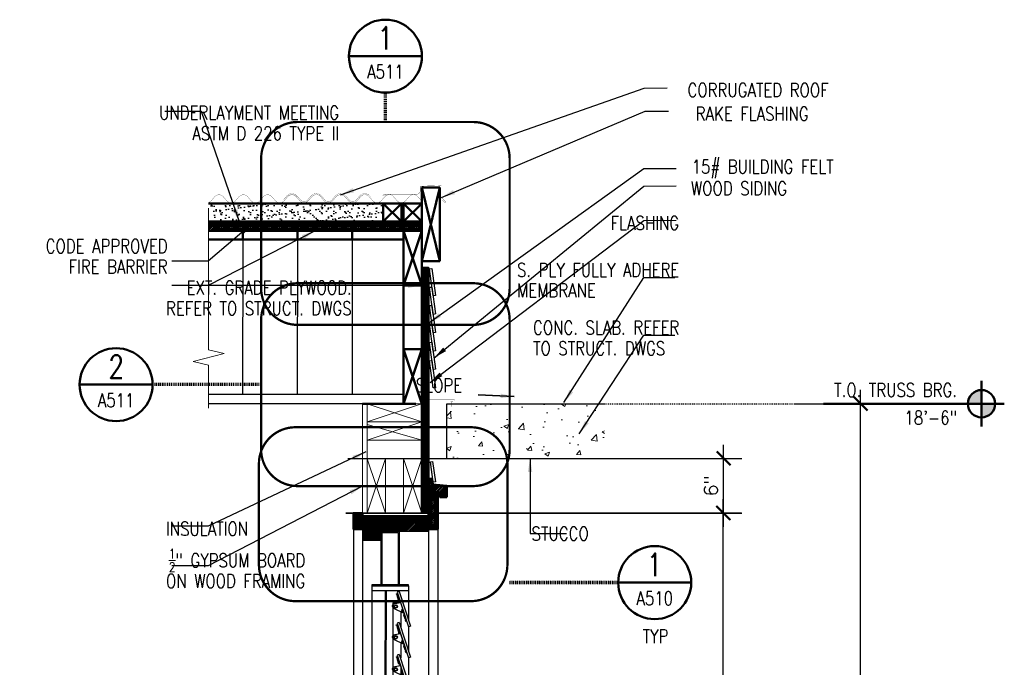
# Model space of a CAD drawing. Header units: inches. Extents: x -3803 to 34213, y -3756 to 4522.
# Tile 33 of 65: x 31835 to 31943, y 3737 to 3808. Entities that reach past the tile are written whole.
import ezdxf
from ezdxf.enums import TextEntityAlignment as Align

# ---------------------------------------------------------------- set-up
doc = ezdxf.new("R2010")
doc.units = ezdxf.units.IN
doc.header["$LTSCALE"] = 0.011
doc.header["$MEASUREMENT"] = 0
doc.header["$PDMODE"] = 1
doc.linetypes.add('HIDDEN2', pattern=[0.1875, 0.125, -0.0625])
doc.linetypes.add('PHANTOM2', pattern=[1.25, 0.625, -0.125, 0.125, -0.125, 0.125, -0.125])
doc.layers.get('0').update_dxf_attribs({"linetype": 'CONTINUOUS'})
doc.layers.get('Defpoints').update_dxf_attribs({"linetype": 'CONTINUOUS'})
for name, color, linetype in [('A-elev-5', 5, 'CONTINUOUS'), ('A-elev-8', 8, 'CONTINUOUS'), ('A-elev-9', 9, 'CONTINUOUS'), ('Flashing', 5, 'CONTINUOUS'), ('Hatch', 254, 'CONTINUOUS')]:
    doc.layers.add(name, color=color, linetype=linetype)
for name, color, linetype, lineweight in [('A-STAIRS', 3, 'CONTINUOUS', 0), ('A-STRC-GRID', 104, 'PHANTOM2', 25), ('DIM', 4, 'CONTINUOUS', 13), ('G-DIM', 9, 'CONTINUOUS', 18), ('G-NOTE', 134, 'CONTINUOUS', 18), ('G-PEN0', 174, 'CONTINUOUS', 13), ('G-PEN2', 8, 'CONTINUOUS', 25), ('G-PEN3', 2, 'CONTINUOUS', 35), ('G-PEN4', 4, 'CONTINUOUS', 50), ('G-PEN5', 3, 'CONTINUOUS', 70), ('G-REF', 144, 'CONTINUOUS', 50), ('Panels', 6, 'CONTINUOUS', 50)]:
    doc.layers.add(name, color=color, linetype=linetype, lineweight=lineweight)
doc.styles.add('ROMANS', font='romans.shx')
doc.styles.add('ROMANS_SML_012', font='ROMANS.shx', dxfattribs={"width": 0.8, "height": 1.125})
doc.dimstyles.new('DIM_016', dxfattribs={"dimscale": 16, "dimtxt": 0.09375, "dimasz": 0.09375, "dimexe": 0.125, "dimexo": 0.09375, "dimgap": 0.03125, "dimtad": 1, "dimdec": 6, "dimrnd": 0.25, "dimzin": 15, "dimdsep": 46, "dimlunit": 4, "dimtxsty": 'ROMANS', "dimblk1": 'ARCHTICK', "dimblk2": 'ARCHTICK', "dimsah": 1, "dimcen": 0.0625, "dimdle": 0.09375, "dimclrd": 256, "dimclre": 256, "dimclrt": 134, "dimadec": 0, "dimazin": 0, "dimtfac": 1, "dimtdec": 6, "dimtix": 1, "dimtmove": 1, "dimatfit": 3, "dimfxl": 1, "dimtvp": 1.2, "dimfrac": 2, "dimtolj": 1, "dimtzin": 15, "dimarcsym": 0})

# ---------------------------------------------------------------- blocks, each defined once
blk = doc.blocks.new('DET-REF')
blk.add_line((0.25, 0), (-0.25, 0))
blk.add_circle((0, 0), 0.25)
at = {"style": 'ROMANS', "width": 0.8}
blk.add_attdef('A', text='', height=0.1562, dxfattribs=at).set_placement((-0.0013, 0.0449), align=Align.CENTER)
at = {"color": 134, "style": 'ROMANS', "width": 0.8}
blk.add_attdef('AXXX', text='', height=0.0938, dxfattribs=at).set_placement((0, -0.1538), align=Align.CENTER)
blk = doc.blocks.new('_ArchTick')
at = {"color": 0, "linetype": 'ByBlock', "const_width": 0.15}
blk.add_lwpolyline([(-0.5, -0.5), (0.5, 0.5)], dxfattribs=at)
blk = doc.blocks.new('jalousie door section')
at = {"layer": 'A-elev-8'}
for p, q in [((1.79, -5.88), (-2.21, -5.88)), ((-2.21, -5.88), (-2.21, -6)), ((-2.21, -6), (-2.21, -73.12)), ((-2.21, -6), (1.79, -6)), ((1.79, -6), (1.79, -5.88)), ((1.79, -6), (1.79, -6.5)), ((-0.76, -6.5), (-0.97, -72.62)), ((-0.66, -6.5), (-0.88, -72.62)), ((0.78, -6.61), (0.54, -6.69)), ((0.54, -6.69), (1.78, -10.49)), ((0.78, -6.61), (2.02, -10.42)), ((0.69, -7.85), (0.07, -7.85)), ((0.07, -7.85), (0.07, -70.21)), ((0.94, -8.82), (0.94, -10.49)), ((1.4, -9.31), (1.4, -9.4)), ((0.78, -10.01), (0.54, -10.09)), ((0.54, -10.09), (1.78, -13.89)), ((0.55, -10.13), (1.66, -13.47)), ((0.69, -10.54), (0.69, -11.25)), ((0.78, -10.01), (2.02, -13.81)), ((2.02, -10.42), (1.78, -10.49)), ((0.94, -12.22), (0.94, -13.89)), ((0.78, -13.52), (0.54, -13.6)), ((0.54, -13.6), (1.78, -17.4)), ((0.78, -13.52), (2.02, -17.33)), ((2.02, -13.81), (1.78, -13.89)), ((0.94, -14.81), (0.94, -17.4)), ((0.78, -16.92), (0.54, -17)), ((0.54, -17), (1.78, -20.8)), ((0.55, -17.04), (1.66, -20.38)), ((0.78, -16.92), (2.02, -20.72)), ((1.4, -16.22), (1.4, -16.31)), ((0.69, -17.45), (0.69, -18.16)), ((2.02, -17.33), (1.78, -17.4)), ((0.94, -19.13), (0.94, -20.79)), ((0.78, -20.43), (0.54, -20.51)), ((0.54, -20.51), (1.78, -24.31)), ((0.78, -20.43), (2.02, -24.24)), ((2.02, -20.72), (1.78, -20.8)), ((0.94, -21.72), (0.94, -24.31)), ((1.4, -23.13), (1.4, -23.22)), ((0.78, -23.83), (0.54, -23.91)), ((0.54, -23.91), (1.78, -27.71)), ((0.55, -23.95), (1.66, -27.29)), ((0.69, -24.36), (0.69, -25.07)), ((0.78, -23.83), (2.02, -27.63)), ((2.02, -24.24), (1.78, -24.31)), ((0.94, -26.04), (0.94, -27.82)), ((0.78, -27.34), (0.54, -27.42)), ((0.54, -27.42), (1.78, -31.22)), ((0.78, -27.34), (2.02, -31.14)), ((2.02, -27.63), (1.78, -27.71)), ((0.94, -29.55), (0.94, -31.22)), ((1.4, -30.04), (1.4, -30.13)), ((0.78, -30.74), (0.54, -30.82)), ((0.54, -30.82), (1.78, -34.62)), ((0.55, -30.86), (1.66, -34.2)), ((0.69, -31.27), (0.69, -31.98)), ((0.78, -30.74), (2.02, -34.54)), ((2.02, -31.14), (1.78, -31.22)), ((1.06, -33.01), (1.06, -35.12)), ((0.78, -34.25), (0.54, -34.33)), ((0.54, -34.33), (1.78, -38.13)), ((0.78, -34.25), (2.02, -38.05)), ((2.02, -34.54), (1.78, -34.62)), ((0.94, -36.48), (0.94, -38.13)), ((0.78, -37.65), (0.54, -37.73)), ((0.54, -37.73), (1.78, -41.53)), ((0.78, -37.65), (2.02, -41.45)), ((2.02, -38.05), (1.78, -38.13)), ((0.94, -39.88), (0.94, -41.52)), ((0.78, -41.04), (0.54, -41.12)), ((0.54, -41.12), (1.78, -44.92)), ((0.78, -41.04), (2.02, -44.85)), ((2.02, -41.45), (1.78, -41.53)), ((0.48, -43.79), (0.24, -44.07)), ((0.53, -43.83), (0.28, -44.11)), ((0.94, -43.27), (0.94, -44.92)), ((0.78, -44.44), (0.54, -44.52)), ((0.54, -44.52), (1.78, -48.32)), ((0.78, -44.44), (2.02, -48.24)), ((2.02, -44.85), (1.78, -44.92)), ((0.94, -46.67), (0.94, -48.32)), ((1.06, -46.73), (1.06, -48.7)), ((1.4, -47.14), (1.4, -49.73)), ((0.78, -47.84), (0.54, -47.92)), ((0.54, -47.92), (1.78, -51.72)), ((0.78, -47.84), (2.02, -51.64)), ((1.52, -47.52), (1.52, -50.11)), ((2.02, -48.24), (1.78, -48.32)), ((0.94, -50.07), (0.94, -51.71)), ((0.78, -51.23), (0.54, -51.31)), ((0.54, -51.31), (1.78, -55.11)), ((0.78, -51.23), (2.02, -55.04)), ((2.02, -51.64), (1.78, -51.72)), ((0.94, -53.46), (0.94, -55.11)), ((0.78, -54.63), (0.54, -54.71)), ((0.54, -54.71), (1.78, -58.51)), ((0.78, -54.63), (2.02, -58.43)), ((2.02, -55.04), (1.78, -55.11)), ((0.94, -56.86), (0.94, -58.51)), ((0.78, -58.03), (0.54, -58.11)), ((0.54, -58.11), (1.78, -61.91)), ((0.78, -58.03), (2.02, -61.83)), ((2.02, -58.43), (1.78, -58.51)), ((0.94, -60.26), (0.94, -61.9)), ((0.78, -61.43), (0.54, -61.5)), ((0.54, -61.5), (1.78, -65.31)), ((0.78, -61.43), (2.02, -65.23)), ((2.02, -61.83), (1.78, -61.91)), ((0.94, -62.71), (0.94, -65.3)), ((0.78, -64.82), (0.54, -64.9)), ((0.54, -64.9), (1.78, -68.7)), ((0.55, -64.94), (1.66, -68.28)), ((0.69, -65.36), (0.69, -66.06)), ((0.78, -64.82), (2.02, -68.62)), ((2.02, -65.23), (1.78, -65.31)), ((2.02, -65.23), (1.78, -65.31)), ((0.69, -66.91), (0.69, -68.22)), ((0.78, -68.2), (0.54, -68.27)), ((0.54, -68.27), (1.78, -72.08)), ((0.69, -68.73), (0.69, -70.29)), ((0.78, -68.2), (2.02, -72)), ((2.02, -68.62), (1.78, -68.7)), ((0.07, -70.21), (0.58, -70.21)), ((2.02, -72), (1.78, -72.08)), ((-2.21, -72.62), (1.79, -72.62)), ((1.79, -73.25), (1.79, -72.62)), ((-1.96, -81.51), (-2.96, -81.74)), ((-2.96, -82), (-2.96, -81.74)), ((-2.96, -82), (-2.96, -81.75)), ((-1.96, -81.51), (-1.21, -81.51)), ((-1.21, -81.45), (-1.21, -81.63)), ((2.66, -81.76), (-1.21, -81.63)), ((2.66, -81.76), (2.79, -81.88)), ((2.79, -82.01), (2.79, -81.88))]:
    blk.add_line(p, q, dxfattribs=at)
for points in [[(-1.21, 0), (-1.21, -1), (-2.21, -1), (-2.21, 0)], [(-1.34, 0), (-1.34, -0.88), (-2.09, -0.88), (-2.09, 0)], [(-1.21, -5.88), (-1.21, 0), (0.79, 0), (0.79, -5.88)], [(-2.21, -6.5), (1.79, -6.5)], [(1.79, -6.5), (1.79, -9.68)], [(1.29, -9.15), (1.23, -9.17), (1.38, -9.55), (1.48, -9.68), (1.44, -9.82), (1.49, -9.85), (1.52, -9.69), (1.29, -9.15)], [(1.79, -10.49), (1.79, -13.08)], [(1.29, -12.55), (1.23, -12.56), (1.38, -12.95), (1.48, -13.08), (1.44, -13.22), (1.49, -13.24), (1.52, -13.09), (1.29, -12.55)], [(1.79, -13.89), (1.79, -16.47)], [(1.29, -16.06), (1.23, -16.08), (1.38, -16.46), (1.48, -16.59), (1.44, -16.73), (1.49, -16.76), (1.52, -16.6), (1.29, -16.06)], [(1.79, -17.4), (1.79, -19.98)], [(1.29, -19.46), (1.23, -19.47), (1.38, -19.85), (1.48, -19.99), (1.44, -20.12), (1.49, -20.15), (1.52, -19.99), (1.29, -19.46)], [(1.79, -20.8), (1.79, -23.38)], [(1.29, -22.97), (1.23, -22.99), (1.38, -23.37), (1.48, -23.5), (1.44, -23.64), (1.49, -23.67), (1.52, -23.51), (1.29, -22.97)], [(1.79, -24.31), (1.79, -26.89)], [(1.29, -26.37), (1.23, -26.38), (1.38, -26.76), (1.48, -26.9), (1.44, -27.03), (1.49, -27.06), (1.52, -26.9), (1.29, -26.37)], [(1.79, -27.71), (1.79, -30.29)], [(1.29, -29.88), (1.23, -29.89), (1.38, -30.28), (1.48, -30.41), (1.44, -30.55), (1.49, -30.57), (1.52, -30.42), (1.29, -29.88)], [(1.79, -31.22), (1.79, -33.8)], [(1.29, -33.28), (1.23, -33.29), (1.38, -33.67), (1.48, -33.81), (1.44, -33.94), (1.49, -33.97), (1.52, -33.81), (1.29, -33.28)], [(1.79, -34.62), (1.79, -37.2)], [(1.29, -36.79), (1.23, -36.8), (1.38, -37.18), (1.48, -37.32), (1.44, -37.45), (1.49, -37.48), (1.52, -37.33), (1.29, -36.79)], [(1.79, -38.13), (1.79, -40.71)], [(1.29, -40.19), (1.23, -40.2), (1.38, -40.58), (1.48, -40.72), (1.44, -40.85), (1.49, -40.88), (1.52, -40.72), (1.29, -40.19)], [(1.79, -41.53), (1.79, -44.11)], [(1.29, -43.58), (1.23, -43.6), (1.38, -43.98), (1.48, -44.11), (1.44, -44.25), (1.49, -44.28), (1.52, -44.12), (1.29, -43.58)], [(-0.96, -44.44), (-1.14, -44.45), (-1.12, -44.7), (-1.22, -44.78), (-1.34, -46.01), (-1.6, -46.32), (-1.6, -47.2), (-1.29, -47.49), (-1.22, -48.7), (-1.15, -48.83), (-1.13, -49.07), (-0.96, -49.06)], [(1.79, -44.92), (1.79, -47.51)], [(-0.35, -45.65), (-0.81, -45.99)], [(0.05, -45.91), (-0.45, -46.35)], [(-1.46, -47.6), (-2.8, -48.38), (-3.06, -48.72), (-3.23, -48.76), (-3.59, -48.76), (-3.63, -48.61), (-3.5, -48.21), (-3.08, -47.99), (-1.93, -46.95)], [(1.29, -46.98), (1.23, -46.99), (1.38, -47.38), (1.48, -47.51), (1.44, -47.65), (1.49, -47.67), (1.52, -47.52), (1.29, -46.98)], [(1.79, -48.32), (1.79, -50.9)], [(1.29, -50.38), (1.23, -50.39), (1.38, -50.77), (1.48, -50.91), (1.44, -51.04), (1.49, -51.07), (1.52, -50.91), (1.29, -50.38)], [(1.79, -51.72), (1.79, -54.3)], [(1.29, -53.77), (1.23, -53.79), (1.38, -54.17), (1.48, -54.3), (1.44, -54.44), (1.49, -54.47), (1.52, -54.31), (1.29, -53.77)], [(1.79, -55.11), (1.79, -57.7)], [(1.29, -57.17), (1.23, -57.18), (1.38, -57.57), (1.48, -57.7), (1.44, -57.84), (1.49, -57.86), (1.52, -57.71), (1.29, -57.17)], [(1.79, -58.51), (1.79, -61.09)], [(1.29, -60.57), (1.23, -60.58), (1.38, -60.96), (1.48, -61.1), (1.44, -61.23), (1.49, -61.26), (1.52, -61.1), (1.29, -60.57)], [(1.79, -61.91), (1.79, -64.49)], [(1.29, -63.96), (1.23, -63.98), (1.38, -64.36), (1.48, -64.49), (1.44, -64.63), (1.49, -64.66), (1.52, -64.5), (1.29, -63.96)], [(1.79, -65.3), (1.79, -67.89)], [(1.29, -67.36), (1.23, -67.37), (1.38, -67.76), (1.48, -67.89), (1.44, -68.03), (1.49, -68.05), (1.52, -67.9), (1.29, -67.36)], [(1.79, -68.7), (1.79, -71.28)], [(1.29, -70.73), (1.23, -70.75), (1.38, -71.13), (1.48, -71.26), (1.44, -71.4), (1.49, -71.43), (1.52, -71.27), (1.29, -70.73)], [(1.79, -72.07), (1.79, -72.62)], [(-1.96, -81.51), (-1.21, -81.51)]]:
    blk.add_lwpolyline(points, dxfattribs=at)
for points in [[(-1.09, -0.13), (0.66, -0.13), (0.66, -5.88), (-1.09, -5.88)], [(-2.21, -73.12), (1.79, -73.12), (1.79, -73.25), (-2.21, -73.25)], [(-1.21, -81.51), (0.79, -81.51), (0.79, -73.12), (-1.21, -73.12)], [(-1.09, -81.38), (0.66, -81.38), (0.66, -73.25), (-1.09, -73.25)]]:
    blk.add_lwpolyline(points, close=True, dxfattribs=at)
for points in [[(1.32, -9.01), (0.2, -8.46, -0.796581), (0.32, -7.93), (0.88, -7.82), (0.89, -7.77), (0.86, -7.71), (0.76, -7.69), (0.74, -7.67), (0.58, -7.19), (0.57, -6.98), (0.46, -6.88), (0.49, -6.85), (0.61, -6.95), (0.63, -7.2), (0.78, -7.66), (0.78, -7.67), (0.77, -7.69)], [(1.32, -12.41), (0.2, -11.86, -0.796581), (0.32, -11.33), (0.88, -11.22), (0.89, -11.17), (0.86, -11.1), (0.76, -11.08), (0.74, -11.07), (0.58, -10.59), (0.57, -10.38), (0.46, -10.28), (0.49, -10.24), (0.61, -10.35), (0.63, -10.59), (0.78, -11.05), (0.78, -11.07), (0.77, -11.08)], [(1.32, -15.92), (0.2, -15.37, -0.796581), (0.32, -14.84), (0.88, -14.73), (0.89, -14.68), (0.86, -14.61), (0.76, -14.59), (0.74, -14.58), (0.58, -14.1), (0.57, -13.89), (0.46, -13.79), (0.49, -13.76), (0.61, -13.86), (0.63, -14.11), (0.78, -14.57), (0.78, -14.58), (0.77, -14.6)], [(1.32, -19.32), (0.2, -18.77, -0.796581), (0.32, -18.24), (0.88, -18.12), (0.89, -18.08), (0.86, -18.01), (0.76, -17.99), (0.74, -17.98), (0.58, -17.5), (0.57, -17.29), (0.46, -17.19), (0.49, -17.15), (0.61, -17.26), (0.63, -17.5), (0.78, -17.96), (0.78, -17.98), (0.77, -17.99)], [(1.32, -22.83), (0.2, -22.28, -0.796581), (0.32, -21.75), (0.88, -21.64), (0.89, -21.59), (0.86, -21.52), (0.76, -21.5), (0.74, -21.49), (0.58, -21.01), (0.57, -20.8), (0.46, -20.7), (0.49, -20.67), (0.61, -20.77), (0.63, -21.02), (0.78, -21.47), (0.78, -21.49), (0.77, -21.5)], [(1.32, -26.23), (0.2, -25.68, -0.796581), (0.32, -25.15), (0.88, -25.03), (0.89, -24.99), (0.86, -24.92), (0.76, -24.9), (0.74, -24.89), (0.58, -24.41), (0.57, -24.2), (0.46, -24.1), (0.49, -24.06), (0.61, -24.17), (0.63, -24.41), (0.78, -24.87), (0.78, -24.89), (0.77, -24.9)], [(1.32, -29.74), (0.2, -29.19, -0.796581), (0.32, -28.66), (0.88, -28.55), (0.89, -28.5), (0.86, -28.43), (0.76, -28.41), (0.74, -28.4), (0.58, -27.92), (0.57, -27.71), (0.46, -27.61), (0.49, -27.57), (0.61, -27.68), (0.63, -27.92), (0.78, -28.38), (0.78, -28.4), (0.77, -28.41)], [(1.32, -33.14), (0.2, -32.59, -0.796581), (0.32, -32.05), (0.88, -31.94), (0.89, -31.9), (0.86, -31.83), (0.76, -31.81), (0.74, -31.8), (0.58, -31.31), (0.57, -31.11), (0.46, -31.01), (0.49, -30.97), (0.61, -31.08), (0.63, -31.32), (0.78, -31.78), (0.78, -31.8), (0.77, -31.81)], [(1.32, -36.65), (0.2, -36.1, -0.796581), (0.32, -35.57), (0.88, -35.45), (0.89, -35.41), (0.86, -35.34), (0.76, -35.32), (0.74, -35.31), (0.58, -34.83), (0.57, -34.62), (0.46, -34.52), (0.49, -34.48), (0.61, -34.59), (0.63, -34.83), (0.78, -35.29), (0.78, -35.31), (0.77, -35.32)], [(1.32, -40.04), (0.2, -39.5, -0.796581), (0.32, -38.96), (0.88, -38.85), (0.89, -38.81), (0.86, -38.74), (0.76, -38.72), (0.74, -38.71), (0.58, -38.22), (0.57, -38.01), (0.46, -37.92), (0.49, -37.88), (0.61, -37.99), (0.63, -38.23), (0.78, -38.69), (0.78, -38.71), (0.77, -38.72)], [(1.32, -43.44), (0.2, -42.89, -0.796581), (0.32, -42.36), (0.88, -42.25), (0.89, -42.2), (0.86, -42.14), (0.76, -42.12), (0.74, -42.1), (0.58, -41.62), (0.57, -41.41), (0.46, -41.31), (0.49, -41.28), (0.61, -41.38), (0.63, -41.63), (0.78, -42.09), (0.78, -42.1), (0.77, -42.12)], [(0.07, -44.29), (-0.35, -45.65, 0.767087), (0.06, -45.91)], [(1.32, -46.84), (0.2, -46.29, -0.796581), (0.32, -45.76), (0.88, -45.64), (0.89, -45.6), (0.86, -45.53), (0.76, -45.51), (0.74, -45.5), (0.58, -45.02), (0.57, -44.81), (0.46, -44.71), (0.49, -44.67), (0.61, -44.78), (0.63, -45.02), (0.78, -45.48), (0.78, -45.5), (0.77, -45.51)], [(1.32, -50.23), (0.2, -49.69, -0.796581), (0.32, -49.15), (0.88, -49.04), (0.89, -49), (0.86, -48.93), (0.76, -48.91), (0.74, -48.9), (0.58, -48.41), (0.57, -48.21), (0.46, -48.11), (0.49, -48.07), (0.61, -48.18), (0.63, -48.42), (0.78, -48.88), (0.78, -48.9), (0.77, -48.91)], [(0.89, -49), (0.87, -49.08), (0.3, -49.19, 0.804516), (0.29, -49.74), (1.33, -50.27), (0.89, -49)], [(1.32, -53.63), (0.2, -53.09, -0.796581), (0.32, -52.55), (0.88, -52.44), (0.89, -52.39), (0.86, -52.33), (0.76, -52.31), (0.74, -52.29), (0.58, -51.81), (0.57, -51.6), (0.46, -51.5), (0.49, -51.47), (0.61, -51.58), (0.63, -51.82), (0.78, -52.28), (0.78, -52.29), (0.77, -52.31)], [(1.32, -57.03), (0.2, -56.48, -0.796581), (0.32, -55.95), (0.88, -55.84), (0.89, -55.79), (0.86, -55.72), (0.76, -55.7), (0.74, -55.69), (0.58, -55.21), (0.57, -55), (0.46, -54.9), (0.49, -54.86), (0.61, -54.97), (0.63, -55.21), (0.78, -55.67), (0.78, -55.69), (0.77, -55.7)], [(1.32, -60.42), (0.2, -59.88, -0.796581), (0.32, -59.34), (0.88, -59.23), (0.89, -59.19), (0.86, -59.12), (0.76, -59.1), (0.74, -59.09), (0.58, -58.6), (0.57, -58.4), (0.46, -58.3), (0.49, -58.26), (0.61, -58.37), (0.63, -58.61), (0.78, -59.07), (0.78, -59.09), (0.77, -59.1)], [(1.32, -63.82), (0.2, -63.28, -0.796581), (0.32, -62.74), (0.88, -62.63), (0.89, -62.58), (0.86, -62.52), (0.76, -62.5), (0.74, -62.48), (0.58, -62), (0.57, -61.79), (0.46, -61.69), (0.49, -61.66), (0.61, -61.77), (0.63, -62.01), (0.78, -62.47), (0.78, -62.48), (0.77, -62.5)], [(1.32, -67.22), (0.2, -66.67, -0.796581), (0.32, -66.14), (0.88, -66.03), (0.89, -65.98), (0.86, -65.91), (0.76, -65.89), (0.74, -65.88), (0.58, -65.4), (0.57, -65.19), (0.46, -65.09), (0.49, -65.05), (0.61, -65.16), (0.63, -65.4), (0.78, -65.86), (0.78, -65.88), (0.77, -65.89)], [(1.32, -70.59), (0.2, -70.05, -0.796581), (0.32, -69.51), (0.88, -69.4), (0.89, -69.35), (0.86, -69.29), (0.76, -69.27), (0.74, -69.25), (0.58, -68.77), (0.57, -68.56), (0.46, -68.46), (0.49, -68.43), (0.61, -68.54), (0.63, -68.78), (0.78, -69.24), (0.78, -69.25), (0.77, -69.27)]]:
    blk.add_lwpolyline(points, format="xyb", dxfattribs=at)
for centre, radius in [((0.39, -8.24), 0.189), ((0.39, -8.24), 0.147), ((0.39, -11.63), 0.189), ((0.39, -11.64), 0.147), ((0.39, -15.14), 0.189), ((0.39, -15.15), 0.147), ((0.39, -18.54), 0.189), ((0.39, -18.55), 0.147), ((0.39, -22.05), 0.189), ((0.39, -22.06), 0.147), ((0.39, -25.45), 0.189), ((0.39, -25.46), 0.147), ((0.39, -28.96), 0.189), ((0.39, -28.97), 0.147), ((0.39, -32.36), 0.189), ((0.39, -32.37), 0.147), ((0.39, -35.87), 0.189), ((0.39, -35.88), 0.147), ((0.39, -39.27), 0.189), ((0.39, -39.28), 0.147), ((0.39, -42.67), 0.189), ((0.39, -42.67), 0.147), ((0.39, -43.95), 0.189), ((-0.08, -45.7), 0.107), ((0.39, -46.06), 0.189), ((0.39, -46.07), 0.147), ((-1.23, -46.75), 0.233), ((-1.24, -46.76), 0.14), ((-3.18, -48.4), 0.251), ((-3.18, -48.4), 0.167), ((0.39, -49.46), 0.189), ((0.39, -49.47), 0.147), ((0.39, -52.86), 0.189), ((0.39, -52.86), 0.147), ((0.39, -56.25), 0.189), ((0.39, -56.26), 0.147), ((0.39, -59.65), 0.189), ((0.39, -59.66), 0.147), ((0.39, -63.05), 0.189), ((0.39, -63.05), 0.147), ((0.39, -66.44), 0.189), ((0.39, -66.45), 0.147), ((0.39, -69.82), 0.189), ((0.39, -69.82), 0.147)]:
    blk.add_circle(centre, radius, dxfattribs=at)
for centre, radius, start, end in [((1.21, -8.66), 0.178, 111.7525, 286.5383), ((1.23, -8.65), 0.109, 124.3511, 273.9396), ((1.21, -12.08), 0.178, 111.7525, 286.5383), ((1.23, -12.07), 0.109, 124.3511, 273.9396), ((1.21, -15.57), 0.178, 111.7525, 286.5383), ((1.23, -15.56), 0.109, 124.3511, 273.9396), ((1.21, -18.99), 0.178, 111.7525, 286.5383), ((1.23, -18.98), 0.109, 124.3511, 273.9396), ((1.21, -22.48), 0.178, 111.7525, 286.5383), ((1.23, -22.46), 0.109, 124.3511, 273.9396), ((1.21, -25.9), 0.178, 111.7525, 286.5383), ((1.23, -25.89), 0.109, 124.3511, 273.9396), ((1.21, -29.38), 0.178, 111.7525, 286.5383), ((1.23, -29.37), 0.109, 124.3511, 273.9396), ((1.21, -32.81), 0.178, 111.7525, 286.5383), ((1.23, -32.8), 0.109, 124.3511, 273.9396), ((1.21, -36.29), 0.178, 111.7525, 286.5383), ((1.23, -36.28), 0.109, 124.3511, 273.9396), ((1.21, -39.69), 0.178, 111.7525, 286.5383), ((1.23, -39.68), 0.109, 124.3511, 273.9396), ((1.21, -43.09), 0.178, 111.7525, 286.5383), ((1.23, -43.08), 0.109, 124.3511, 273.9396), ((-1.25, -46.79), 0.911, 94.8241, 268.1293), ((-1.25, -46.79), 0.911, 294.3028, 65.6972), ((-0.07, -45.71), 0.168, 31.5507, 328.4493), ((1.21, -46.48), 0.178, 111.7525, 286.5383), ((1.23, -46.47), 0.109, 124.3511, 273.9396), ((1.21, -49.88), 0.178, 111.7525, 286.5383), ((1.23, -49.87), 0.109, 124.3511, 273.9396), ((1.21, -53.28), 0.178, 111.7525, 286.5383), ((1.23, -53.27), 0.109, 124.3511, 273.9396), ((1.21, -56.67), 0.178, 111.7525, 286.5383), ((1.23, -56.66), 0.109, 124.3511, 273.9396), ((1.21, -60.07), 0.178, 111.7525, 286.5383), ((1.23, -60.06), 0.109, 124.3511, 273.9396), ((1.21, -63.47), 0.178, 111.7525, 286.5383), ((1.23, -63.46), 0.109, 124.3511, 273.9396), ((1.21, -66.89), 0.178, 111.7525, 286.5383), ((1.23, -66.88), 0.109, 124.3511, 273.9396), ((-1.21, -81.63), 0.125, 358.1524, 90), ((-1.21, -81.63), 0.25, 358.1524, 30), ((-1.21, -81.63), 0.375, 358.1524, 19.4712), ((-1.21, -81.63), 0.5, 358.1524, 14.4775), ((-1.21, -81.63), 0.625, 358.1524, 11.537), ((-1.21, -81.63), 0.75, 358.1524, 9.5941), ((-1.21, -81.63), 0.875, 358.1524, 8.2132), ((-1.21, -81.63), 1, 358.1524, 7.1808), ((-1.21, -81.63), 1.12, 358.1524, 6.3794), ((-1.21, -81.63), 1.25, 358.1524, 5.7392), ((-1.21, -81.63), 1.38, 358.1524, 5.2159), ((-1.21, -81.63), 1.5, 358.1524, 4.7802), ((-1.21, -81.63), 1.62, 358.1524, 4.4117), ((-1.21, -81.63), 1.75, 358.1524, 4.096)]:
    blk.add_arc(centre, radius, start, end, dxfattribs=at)
blk = doc.blocks.new('WOOD ROOF  SECTION 1')
at = {"layer": 'A-STAIRS', "ltscale": 10, "true_color": 0xc7c8ca}
h = blk.add_hatch(dxfattribs=at)
h.set_pattern_fill('ANSI31', color=9)
h.set_pattern_definition([(45, (-29644.82093, -3784.33125), (-0.08838834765, 0.08838834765), [])])
h.paths.add_polyline_path([(-23.39, 19.72), (-23.39, 18.97), (0, 18.97), (0, 19.72)])
at = {"layer": 'Hatch', "ltscale": 10, "true_color": 0xc7c8ca}
h = blk.add_hatch(dxfattribs=at)
h.set_pattern_fill('AR-SAND', color=9, scale=0.5)
h.paths.add_polyline_path([(-23.39, 19.97), (-4.22, 19.97), (-4.22, 21.97), (-23.39, 21.97)])
at = {"ltscale": 10}
blk.add_line((0, 19.72), (-23.39, 19.72), dxfattribs=at)
at = {"layer": 'DIM', "ltscale": 10}
for p, q in [((-6, 0), (0, -2)), ((-0.04, 0), (-6, -2)), ((0, -2), (-6, -4)), ((-6, -2.29), (0, -4))]:
    blk.add_line(p, q, dxfattribs=at)
at = {"layer": 'DIM', "ltscale": 10, "flags": 128}
for points in [[(-6, 0), (0, 0), (0, -2), (-6, -2)], [(-6, -2), (0, -2), (0, -4), (-6, -4)]]:
    blk.add_lwpolyline(points, close=True, dxfattribs=at)
at = {"layer": 'Flashing', "const_width": 0.0239}
blk.add_lwpolyline([(-23.39, 19.78), (-0.12, 19.78)], dxfattribs=at)
at = {"layer": 'G-PEN3', "const_width": 0.0239}
for points in [[(-0.03, 19.78), (-0.03, 22.84)], [(-23.39, 19.86), (-0.03, 19.86)], [(-23.39, 19.78), (-0.03, 19.78)]]:
    blk.add_lwpolyline(points, dxfattribs=at)
at = {"layer": 'G-PEN4'}
for p, q in [((0, 23.72), (2, 23.72)), ((2, 23.72), (0, 15.64)), ((0, 23.72), (2, 15.64)), ((0, 19.72), (0, 23.72)), ((2, 23.72), (2, 15.64)), ((0, 21.97), (-23.39, 21.97)), ((-2.22, 21.97), (-4.22, 19.97)), ((-4.22, 21.97), (-2.22, 19.97)), ((0, 21.97), (-2, 19.97)), ((-2, 21.97), (0, 19.97)), ((0, 19.97), (-23.39, 19.97)), ((-19.62, 18), (-19.62, 19.01)), ((-13.62, 18), (-13.62, 19.01)), ((-7.62, 18), (-7.62, 19.01)), ((0, 18.97), (-2, 12.97)), ((-2, 18.97), (0, 12.97)), ((-23.39, 18), (-1.99, 18)), ((-23.39, 18), (-1.99, 18)), ((0, 15.64), (2, 15.64)), ((-2, 12.97), (-2, 0)), ((0, 6), (-2, 0)), ((-2, 6), (0, 0)), ((-1.99, 5.98), (0, 6))]:
    blk.add_line(p, q, dxfattribs=at)
at = {"layer": 'G-PEN4', "const_width": 0.0239}
for points in [[(-3.89, 22.94), (-4.14, 22.81), (-4.2, 22.81, -1.000315), (-4.2, 22.94), (-0.64, 22.94, 0.414214), (-0.14, 23.44), (-0.14, 23.86)], [(-0.14, 23.86), (2.15, 23.93), (2.15, 22.62), (2.59, 22.18, -1), (2.5, 22.09), (2.26, 22.34)]]:
    blk.add_lwpolyline(points, format="xyb", dxfattribs=at)
at = {"layer": 'G-PEN4'}
for points in [[(-4.22, 21.97), (-2.22, 21.97), (-2.22, 19.97), (-4.22, 19.97)], [(-2, 21.97), (0, 21.97), (0, 19.97), (-2, 19.97)], [(-2, 18.97), (0, 18.97), (0, 12.97), (-2, 12.97)]]:
    blk.add_lwpolyline(points, close=True, dxfattribs=at)
blk.add_lwpolyline([(-23.39, 18.97), (0, 18.97), (0, 19.72), (-23.39, 19.72)], dxfattribs=at)
at = {"layer": 'Panels', "const_width": 0.024}
for points in [[(-23.39, 22.07, 0.138169), (-23.1, 22.25), (-22.71, 22.7, -0.453263), (-21.77, 22.7), (-21.72, 22.64)], [(-22.42, 22.89, -0.294578), (-21.77, 22.7), (-21.38, 22.25, 0.453263), (-20.44, 22.25), (-20.04, 22.7, -0.453263), (-19.1, 22.7), (-18.71, 22.25, 0.453263), (-17.77, 22.25), (-17.38, 22.7, -0.453263), (-16.44, 22.7), (-16.04, 22.25, 0.453263), (-15.1, 22.25), (-14.71, 22.7, -0.453263), (-13.77, 22.7), (-13.72, 22.64)], [(-15.16, 22.38), (-14.8, 22.79, -0.453263), (-13.68, 22.79), (-13.28, 22.34, 0.453263), (-12.53, 22.34), (-12.14, 22.79, -0.453263), (-11.01, 22.79), (-10.62, 22.34, 0.453263), (-9.86, 22.34), (-9.47, 22.79, -0.453263), (-8.34, 22.79), (-7.95, 22.34, 0.453263), (-7.2, 22.34), (-6.8, 22.79, -0.453263), (-5.67, 22.79), (-5.62, 22.73)], [(-15.06, 22.3), (-14.71, 22.71, -0.453263), (-13.77, 22.71), (-13.38, 22.26, 0.453263), (-12.44, 22.26), (-12.04, 22.71, -0.453263), (-11.1, 22.71), (-10.71, 22.26, 0.453263), (-9.77, 22.26), (-9.38, 22.71, -0.453263), (-8.44, 22.71), (-8.04, 22.26, 0.453263), (-7.1, 22.26), (-6.71, 22.71, -0.453263), (-5.77, 22.71), (-5.72, 22.65)], [(0, 22.21, -0.026153), (-0.04, 22.26), (-0.43, 22.71, 0.453263), (-1.38, 22.71), (-1.77, 22.26, -0.453263), (-2.71, 22.26), (-3.1, 22.71, 0.453263), (-4.04, 22.71), (-4.44, 22.26, -0.453263), (-5.38, 22.26), (-5.77, 22.71, 0.570186), (-6.83, 22.51)]]:
    blk.add_lwpolyline(points, format="xyb", dxfattribs=at)
blk = doc.blocks.new('scheme 04')
at = {"layer": 'A-STAIRS', "ltscale": 10, "true_color": 0xc7c8ca}
h = blk.add_hatch(dxfattribs=at)
h.set_pattern_fill('ANSI31', color=9)
h.set_pattern_definition([(45, (-30029.30113, -3747.33252), (-0.08838834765, 0.08838834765), [])])
h.paths.add_polyline_path([(-384.48, 24), (-383.73, 24), (-383.73, 50.89), (-384.48, 50.89)])
h = blk.add_hatch(dxfattribs=at)
h.set_pattern_fill('ANSI31', color=9)
h.set_pattern_definition([(45, (-32263.55344, -3730.58529), (-0.08838834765, 0.08838834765), [])])
h.paths.add_polyline_path([(-383.27, 27.15), (-383.34, 27.75), (-383.73, 27.75), (-383.73, 25.75), (-381.73, 25.75), (-381.73, 26.99)])
h = blk.add_hatch(dxfattribs=at)
h.set_pattern_fill('ANSI31', color=9)
h.set_pattern_definition([(45, (-32936.68269, -3530.28854), (-0.08838834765, 0.08838834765), [])])
edge = h.paths.add_edge_path()
edge.add_line((-390.99, 23.75), (-383.73, 23.75))
edge.add_line((-383.73, 23.75), (-383.73, 22))
edge.add_line((-383.73, 22), (-389.07, 22.01))
edge.add_line((-389.07, 22.01), (-389.07, 21))
edge.add_line((-389.07, 21), (-390.99, 21))
edge.add_line((-390.99, 21), (-390.99, 21.5))
edge.add_line((-390.99, 21.5), (-390.99, 22))
edge.add_line((-390.99, 22), (-390.99, 23.75))
at = {"layer": 'G-PEN0'}
h = blk.add_hatch(dxfattribs=at)
h.set_pattern_fill('AR-CONC', color=256, scale=0.75, style=0)
h.set_pattern_definition([(50, (-30029.301, -3748.3325), (5.3794514, -0.470641), [0.5625, -6.1875]), (355, (-30029.301, -3748.3325), (-1.040635, 5.641441), [0.45, -4.95]), (100.451444, (-30028.853, -3748.3717), (4.33881635, 5.1707999), [0.4780514, -5.2585658]), (46.1842, (-30029.301, -3746.8325), (8.00431, -1.2413946), [0.84375, -9.28125]), (96.635635, (-30028.634, -3746.936), (7.0099646, 7.3058895), [0.7170776, -7.8878532]), (351.184164, (-30029.301, -3746.8325), (7.0099646, 7.3058895), [0.675, -7.425]), (21, (-30028.551, -3747.2075), (4.4768029, -3.0196417), [0.5625, -6.1875]), (326, (-30028.551, -3747.2075), (1.824865, 5.4386253), [0.45, -4.95]), (71.451445, (-30028.178, -3747.459), (6.3016678, 2.41898365), [0.4780514, -5.2585658]), (37.5, (-30029.3011, -3748.3325), (0.09119891, 2.4967039), [0, -4.89, 0, -5.025, 0, -4.96875]), (7.5, (-30029.3011, -3748.3325), (1.97302153, 2.95808784), [0, -2.865, 0, -4.7775, 0, -1.89375]), (327.5, (-30030.9736, -3748.3325), (4.00366827, -0.16916154), [0, -1.875, 0, -5.85, 0, -7.7625]), (317.5, (-30031.7236, -3748.3325), (4.37389627, 0.75078737), [0, -2.4375, 0, -3.885, 0, -5.5125])])
h.paths.add_polyline_path([(-381.73, 36), (-381.73, 30), (-364.43, 30), (-364.43, 36)])
at = {"layer": 'Hatch', "ltscale": 10, "true_color": 0xc7c8ca}
h = blk.add_hatch(dxfattribs=at)
h.set_pattern_fill('ANSI31', color=9)
h.set_pattern_definition([(45, (-32615.13649, -3730.58626), (-0.08838834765, 0.08838834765), [])])
h.paths.add_polyline_path([(-383.73, 25.75), (-382.73, 25.75), (-382.73, 22.25), (-383.73, 22.25)])
h = blk.add_hatch(dxfattribs=at)
h.set_pattern_fill('ANSI31', color=9)
h.set_pattern_definition([(45, (-32615.63275, -3730.58723), (-0.08838834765, 0.08838834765), [])])
h.paths.add_polyline_path([(-390.98, 24), (-391.98, 24), (-391.98, 22.25), (-390.98, 22.25)])
at = {"layer": 'A-elev-5', "ltscale": 10}
for p, q in [((-381.73, 36), (-364.43, 36)), ((-381.73, 30), (-364.43, 30))]:
    blk.add_line(p, q, dxfattribs=at)
at = {"layer": 'A-elev-5', "ltscale": 10, "flags": 128}
blk.add_lwpolyline([(-381.73, 30), (-381.73, 36)], dxfattribs=at)
at = {"layer": 'A-elev-9'}
for p, q in [((-391.98, 22.25), (-391.99, -60)), ((-390.98, 22), (-390.98, -60)), ((-383.73, 22.25), (-383.73, -60)), ((-382.73, 22.5), (-382.73, -60))]:
    blk.add_line(p, q, dxfattribs=at)
at = {"layer": 'DIM', "ltscale": 10}
for p, q in [((-390.98, 36), (-390.98, 24)), ((-390.48, 32), (-390.48, 28)), ((-390.48, 29.97), (-388.47, 24)), ((-390.47, 24), (-388.47, 30)), ((-384.48, 30), (-386.48, 24)), ((-384.48, 24), (-386.48, 30)), ((-390.47, 24), (-390.98, 24)), ((-390.47, 24), (-383.74, 24)), ((-388.94, 22.01), (-390.98, 22)), ((-386.73, 22), (-383.73, 22)), ((-383.73, 22.25), (-382.73, 22.25))]:
    blk.add_line(p, q, dxfattribs=at)
at = {"layer": 'DIM', "ltscale": 10, "flags": 128}
for points in [[(-390.47, 24), (-390.47, 30), (-388.47, 30), (-388.47, 24)], [(-384.48, 30), (-384.48, 24), (-386.48, 24), (-386.48, 30)]]:
    blk.add_lwpolyline(points, close=True, dxfattribs=at)
at = {"layer": 'DIM', "ltscale": 10}
blk.add_lwpolyline([(-390.98, 23.75), (-383.74, 23.75), (-383.74, 22), (-389.07, 22), (-389.07, 21), (-390.99, 21), (-390.99, 22), (-390.99, 22), (-390.98, 23.75)], dxfattribs=at)
at = {"layer": 'Flashing', "const_width": 0.0239}
for points in [[(-383.7, 50.89), (-383.7, 40.23), (-383.57, 40.09), (-383.58, 38.31)], [(-383.7, 36.5), (-383.7, 36.5), (-383.7, 39.84)], [(-383.7, 36.5), (-380.93, 36.5), (-380.82, 36.33), (-379.03, 36.33)], [(-383.67, 36.12), (-364.4, 36.12)], [(-381.31, 36.2), (-381.05, 36.2)], [(-381.18, 36.21), (-381.18, 35.68)], [(-383.68, 31), (-383.68, 28.07)]]:
    blk.add_lwpolyline(points, dxfattribs=at)
at = {"layer": 'G-PEN2'}
for p, q in [((-404.12, 54), (-404.13, 37)), ((-398.12, 54), (-398.13, 37.01)), ((-392.12, 54), (-392.13, 37.01)), ((-386.37, 37.01), (-407.87, 37)), ((-389.84, 36), (-407.87, 36))]:
    blk.add_line(p, q, dxfattribs=at)
for points in [[(-383.39, 50.82), (-382.99, 47.85), (-383.23, 47.82), (-383.64, 50.8)], [(-383.39, 48.8), (-382.99, 45.84), (-383.23, 45.8), (-383.64, 48.78)], [(-383.39, 46.78), (-382.99, 43.82), (-383.23, 43.78), (-383.64, 46.76)], [(-383.39, 44.76), (-382.99, 41.8), (-383.23, 41.77), (-383.64, 44.75)], [(-383.39, 42.75), (-382.99, 39.78), (-383.23, 39.75), (-383.64, 42.73)], [(-383.39, 40.73), (-382.99, 37.76), (-383.23, 37.73), (-383.64, 40.71)], [(-383.29, 29.66), (-382.99, 27.44), (-383.24, 27.4), (-383.54, 29.63)]]:
    blk.add_lwpolyline(points, close=True, dxfattribs=at)
at = {"layer": 'G-PEN4'}
blk.add_line((-390.98, 36), (-385.14, 36), dxfattribs=at)
at = {"layer": 'G-PEN4', "ltscale": 10}
for p, q in [((-383.34, 27.75), (-383.73, 27.75)), ((-383.34, 27.75), (-383.26, 27.15)), ((-383.26, 27.15), (-381.73, 26.99)), ((-382.61, 25.75), (-382.73, 25.75)), ((-382.48, 25.88), (-382.61, 25.88)), ((-382.61, 25.88), (-382.61, 25.75)), ((-382.48, 25.75), (-382.48, 25.88)), ((-381.73, 25.75), (-382.48, 25.75))]:
    blk.add_line(p, q, dxfattribs=at)
at = {"layer": 'G-PEN4'}
blk.add_lwpolyline([(-383.73, 24), (-383.73, 50.89), (-384.48, 50.89), (-384.48, 24)], dxfattribs=at)
at = {"layer": 'G-PEN4', "ltscale": 10, "flags": 128}
blk.add_lwpolyline([(-381.73, 25.75), (-381.73, 26.99)], dxfattribs=at)
at = {"layer": 'G-PEN4'}
for points in [[(-383.73, 25.75), (-382.73, 25.75), (-382.73, 22.25), (-383.73, 22.25)], [(-390.98, 24), (-391.98, 24), (-391.98, 22.25), (-390.98, 22.25)]]:
    blk.add_lwpolyline(points, close=True, dxfattribs=at)
for name, p in [('WOOD ROOF  SECTION 1', (-384.48, 36)), ('jalousie door section', (-387.73, 22.01))]:
    blk.add_blockref(name, p)
blk = doc.blocks.new('*D59')
at = {"layer": 'Defpoints', "color": 0, "transparency": 16777216}
for p in [(31918.43, 3766.34), (31927.21, 3766.34), (31919.74, 3670.31)]:
    blk.add_point(p, dxfattribs=at)
at = {"layer": 'G-DIM', "lineweight": -2, "transparency": 16777216}
for p, q in [((31927.21, 3668.81), (31927.21, 3767.84)), ((31919.93, 3766.34), (31929.21, 3766.34)), ((31921.24, 3670.31), (31929.21, 3670.31))]:
    blk.add_line(p, q, dxfattribs=at)
at = {"layer": 'G-DIM', "lineweight": -2, "transparency": 16777216, "xscale": 1.5, "yscale": 1.5, "zscale": 1.5}
for p, rotation in [((31927.21, 3766.34), 90), ((31927.21, 3670.31), 270)]:
    blk.add_blockref('_ArchTick', p, dxfattribs=dict(at, rotation=rotation))
at = {"layer": 'G-DIM', "color": 134, "transparency": 16777216, "insert": (31925.81, 3718.32), "char_height": 1.5, "attachment_point": 5, "rotation": 90, "style": 'ROMANS'}
blk.add_mtext('\\A1;8\'-0"', dxfattribs=at)
blk = doc.blocks.new('*D62')
at = {"layer": 'Defpoints', "color": 0, "transparency": 16777216}
for p in [(31869.23, 3754.38), (31912.13, 3754.38), (31912.16, 3670.36)]:
    blk.add_point(p, dxfattribs=at)
at = {"layer": 'G-DIM', "lineweight": -2, "transparency": 16777216}
for p, q in [((31912.13, 3668.86), (31912.13, 3755.88)), ((31870.73, 3754.38), (31914.13, 3754.38)), ((31910.66, 3670.36), (31910.13, 3670.36))]:
    blk.add_line(p, q, dxfattribs=at)
at = {"layer": 'G-DIM', "lineweight": -2, "transparency": 16777216, "xscale": 1.5, "yscale": 1.5, "zscale": 1.5}
for p, rotation in [((31912.13, 3754.38), 90), ((31912.13, 3670.36), 270)]:
    blk.add_blockref('_ArchTick', p, dxfattribs=dict(at, rotation=rotation))
at = {"layer": 'G-DIM', "color": 134, "transparency": 16777216, "insert": (31910.74, 3712.37), "char_height": 1.5, "attachment_point": 5, "rotation": 90, "style": 'ROMANS'}
blk.add_mtext('\\A1;7\'-0"', dxfattribs=at)
blk = doc.blocks.new('*D63')
at = {"layer": 'Defpoints', "color": 0, "transparency": 16777216}
for p in [(31869.48, 3760.34), (31912.18, 3760.34), (31869.23, 3754.34)]:
    blk.add_point(p, dxfattribs=at)
at = {"layer": 'G-DIM', "lineweight": -2, "transparency": 16777216}
for p, q in [((31912.18, 3752.84), (31912.18, 3761.84)), ((31870.98, 3760.34), (31914.18, 3760.34)), ((31870.73, 3754.34), (31914.18, 3754.34))]:
    blk.add_line(p, q, dxfattribs=at)
at = {"layer": 'G-DIM', "lineweight": -2, "transparency": 16777216, "xscale": 1.5, "yscale": 1.5, "zscale": 1.5}
for p, rotation in [((31912.18, 3760.34), 90), ((31912.18, 3754.34), 270)]:
    blk.add_blockref('_ArchTick', p, dxfattribs=dict(at, rotation=rotation))
at = {"layer": 'G-DIM', "color": 134, "transparency": 16777216, "insert": (31910.78, 3757.34), "char_height": 1.5, "attachment_point": 5, "rotation": 90, "style": 'ROMANS'}
blk.add_mtext('\\A1;6"', dxfattribs=at)
blk = doc.blocks.new('FLR-REF2')
h = blk.add_hatch(color=256)
h.paths.add_polyline_path([(0, 0.0938, 0.414214), (-0.0938, 0), (0, 0)])
h.paths.add_polyline_path([(0.0938, 0), (0, 0), (0, -0.0938, 0.414214)])
for p, q in [((0, 0.1562), (0, -0.1562)), ((0.1562, 0), (-1.0834, 0)), ((0, 0), (0, 0))]:
    blk.add_line(p, q)
blk.add_circle((0, 0), 0.0938)
at = {"color": 134, "style": 'ROMANS', "width": 0.8}
for p in [(-0.168, 0.0469), (-0.168, -0.143)]:
    blk.add_attdef('XX', text='', height=0.0938, dxfattribs=at).set_placement(p, align=Align.RIGHT)

msp = doc.modelspace()

# ---------------------------------------------------------------- linework, layer by layer
at = {"layer": 'A-STRC-GRID'}
msp.add_line((31899.1221868, 3766.3380671), (31933.6300039, 3766.3380671), dxfattribs=at)
at = {"layer": 'G-NOTE'}
msp.add_lwpolyline([(31855.6850849, 3765.8514769), (31855.6849702, 3770.5589274), (31853.9869527, 3770.9822907), (31857.3855493, 3771.829656), (31855.6875318, 3772.2530193), (31855.6874244, 3787.7958911)], dxfattribs=at)
at = {"layer": 'G-PEN5', "linetype": 'HIDDEN2'}
for points in [[(31875.0863096, 3797.2329134), (31875.0863096, 3800.4509773)], [(31861.4589284, 3768.4258083), (31849.5494068, 3768.4258083)]]:
    msp.add_lwpolyline(points, dxfattribs=at)
at = {"layer": 'G-PEN5', "linetype": 'HIDDEN2', "ltscale": 100, "const_width": 0.25}
for points in [[(31865.4589284, 3797.2329134), (31884.7136909, 3797.2329134, -0.4142135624), (31888.7136909, 3793.2329134), (31888.7136909, 3778.9834273, -0.4142135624), (31884.7136909, 3774.9834273), (31865.4589284, 3774.9834273, -0.4142135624), (31861.4589284, 3778.9834273), (31861.4589284, 3793.2329134, -0.4142135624)], [(31865.4589284, 3779.5505514), (31884.7136909, 3779.5505514, -0.4142135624), (31888.7136909, 3775.5505514), (31888.7136909, 3761.3010653, -0.4142135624), (31884.7136909, 3757.3010653), (31865.4589284, 3757.3010653, -0.4142135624), (31861.4589284, 3761.3010653), (31861.4589284, 3775.5505514, -0.4142135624)], [(31865.2118113, 3763.7563937), (31884.4665738, 3763.7563937, -0.4142135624), (31888.4665738, 3759.7563937), (31888.4665738, 3748.6821255, -0.4142135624), (31884.4665738, 3744.6821255), (31865.2118113, 3744.6821255, -0.4142135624), (31861.2118113, 3748.6821255), (31861.2118113, 3759.7563937, -0.4142135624)]]:
    msp.add_lwpolyline(points, format="xyb", close=True, dxfattribs=at)
at = {"layer": 'G-PEN5', "linetype": 'HIDDEN2'}
msp.add_lwpolyline([(31888.7136909, 3746.7161464), (31900.6232124, 3746.7161464)], close=True, dxfattribs=at)

# ---------------------------------------------------------------- block references
msp.add_blockref('scheme 04', (32263.5534416, 3730.3352919))
at = {"layer": 'G-REF', "xscale": 16, "yscale": 16, "zscale": 16}
for p, values in [((31875.0863096, 3804.4509773), {'A': '1', 'AXXX': 'A511'}), ((31904.6232124, 3746.7161464), {'A': '1', 'AXXX': 'A510'})]:
    msp.add_blockref('DET-REF', p, dxfattribs=at).add_auto_attribs(values)
at = {"layer": 'G-REF'}
ref = msp.add_blockref('DET-REF', (31845.5494068, 3768.4258083), dxfattribs=dict(at, xscale=-16, yscale=16, zscale=16))
ref.add_attrib('A', '2', dxfattribs={"layer": '0', "height": 2.5, "style": 'ROMANS', "width": 0.8}).set_placement((31845.5706529, 3769.1436946), align=Align.CENTER)
ref.add_attrib('AXXX', 'A511', dxfattribs={"layer": '0', "color": 134, "height": 1.5, "style": 'ROMANS', "width": 0.8}).set_placement((31845.5494068, 3765.9647627), align=Align.CENTER)
ref = msp.add_blockref('FLR-REF2', (31940.4643513, 3766.3380671), dxfattribs=dict(at, xscale=16, yscale=16, zscale=16))
ref.add_attrib('XX', 'T.O. TRUSS BRG.', dxfattribs={"layer": '0', "color": 134, "height": 1.5, "style": 'ROMANS', "width": 0.8}).set_placement((31937.7766053, 3767.0880671), align=Align.RIGHT)
ref.add_attrib('XX', '18\'-6"', dxfattribs={"layer": '0', "color": 134, "height": 1.5, "style": 'ROMANS', "width": 0.8}).set_placement((31937.7766053, 3764.0504301), align=Align.RIGHT)

# ---------------------------------------------------------------- texts
at = {"layer": 'G-NOTE', "char_height": 1.5, "line_spacing_factor": 0.903611, "style": 'ROMANS_SML_012'}
for s, insert, attachment_point in [('\\A1;CORRUGATED ROOF', (31923.6959583, 3800.7265214), 6), ('\\A1;\\pxqr;UNDERLAYMENT MEETING\\PASTM D 226 TYPE II', (31850.2602996, 3797.1124811), 4), ('\\A1;15# BUILDING FELT', (31924.2558337, 3792.0867474), 6), ('\\A1;\\pxqr; WOOD SIDING', (31919.1407148, 3789.942959), 6), ('\\A1;\\pxql;FLASHING', (31907.2997046, 3786.1459804), 6), ('\\A1;\\pxql;S. PLY FULLY ADHERE\\PMEMBRANE', (31907.3156238, 3779.8845956), 6), ('\\A1;\\pxqr;EXT. GRADE PLYWOOD.\\PREFER TO STRUCT. DWGS', (31851.0209566, 3777.920079), 4), ('\\A1;\\pxql;CONC. SLAB. REFER\\PTO STRUCT. DWGS', (31907.3156238, 3773.5500581), 6), ('\\A1;\\pxql;SLOPE', (31883.5055303, 3768.3368208), 6), ('\\A1;\\pxqr;INSULATION', (31851.0209566, 3752.6151555), 4), ('\\A1;\\pxqr;{\\H0.7x;\\S1/2;}" GYPSUM BOARD\\PON WOOD FRAMING', (31851.0209566, 3748.2671613), 4), ('\\A1;\\pxql;STUCCO', (31897.3911042, 3752.0892046), 6), ('\\A1;TYP', (31906.1231022, 3740.8343273), 6)]:
    msp.add_mtext(s, dxfattribs=dict(at, insert=insert, attachment_point=attachment_point))
for s, insert, width, attachment_point in [('\\A1;RAKE FLASHING', (31921.5079873, 3798.1292925), 18.760101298, 6), ('\\A1;\\pxqr;CODE APPROVED\\PFIRE BARRIER', (31818.8906229, 3782.4839517), 32.305214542, 4)]:
    msp.add_mtext(s, dxfattribs=dict(at, insert=insert, width=width, attachment_point=attachment_point))

# ---------------------------------------------------------------- dimensions: what is measured, and where the dimension line sits
at = {"layer": 'G-DIM'}
for base, p1, p2, picture, middle in [((31927.2054341, 3766.3380671), (31919.7414582, 3670.3112438), (31918.4291106, 3766.3380671), '*D59', (31925.8125769, 3718.3246554)), ((31912.1760386, 3760.3380671), (31869.2319403, 3754.3352919), (31869.4832382, 3760.3380671), '*D63', (31910.7831814, 3757.3366795)), ((31912.1330352, 3754.3782952), (31912.1597309, 3670.3585656), (31869.2262583, 3754.3782952), '*D62', (31910.7401781, 3712.3684304))]:
    dim = msp.add_linear_dim(base=base, p1=p1, p2=p2, angle=90, dimstyle='DIM_016', dxfattribs=at)
    dim.commit()
    dim.dimension.update_dxf_attribs({"geometry": picture, "text_midpoint": middle})

# ---------------------------------------------------------------- leaders
at = {"layer": 'G-NOTE'}
for points in [[(31870.1672482, 3789.2521929), (31903.467475, 3800.9463133), (31906.0007458, 3800.9720116)], [(31859.1026399, 3786.1847721), (31854.9030414, 3798.4008629), (31850.9016523, 3798.4008629)], [(31881.2239631, 3788.9586169), (31903.5883912, 3798.4095018), (31906.121662, 3798.4352)], [(31879.8208082, 3775.1779403), (31903.4333784, 3792.1148277), (31906.9588283, 3792.140526)], [(31880.4142948, 3771.348565), (31903.4333784, 3790.1921715), (31906.9588283, 3790.2178698)], [(31860.5864995, 3786.1808599), (31855.6636983, 3781.9722872), (31851.6623092, 3781.9722872)], [(31879.9774222, 3768.649045), (31903.4333784, 3786.439897), (31906.9588283, 3786.4655953)], [(31867.381181, 3785.297945), (31855.6636983, 3779.2879977), (31851.6623092, 3779.2879977)], [(31894.6684516, 3766.4555325), (31903.4333784, 3780.1785122), (31906.8174278, 3780.192127)], [(31879.0766357, 3779.2855387), (31855.6636983, 3779.2879977), (31851.6623092, 3779.2879977)], [(31896.35051, 3763.0506802), (31903.4333784, 3773.8439747), (31906.8174278, 3773.8575895)], [(31889.219397, 3767.1164183), (31885.2432257, 3767.3244062), (31889.219397, 3767.1164183)], [(31872.9460377, 3761.0517412), (31855.6636983, 3752.9090721), (31851.6623092, 3752.9090721)], [(31890.9520999, 3760.3380671), (31890.9496099, 3752.0921194), (31894.950999, 3752.0921194)], [(31872.5732353, 3757.3010653), (31855.6636983, 3748.5610779), (31851.6623092, 3748.5610779)]]:
    msp.add_leader(points, dimstyle='DIM_016', dxfattribs=at)

doc.saveas('drawing.dxf')
